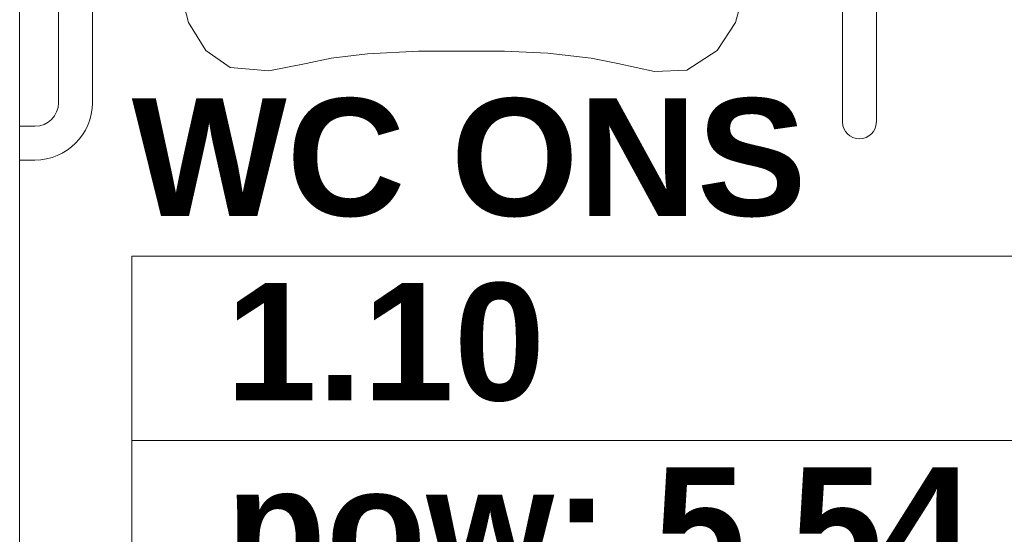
# Model space of a CAD drawing. Header units: millimetres. Extents: x 178516 to 426772, y -178579 to -115871.
# Tile 70 of 256: x 266174 to 267221, y -132151 to -131603. Entities that reach past the tile are written whole.
import ezdxf
from ezdxf.enums import TextEntityAlignment as Align

# ---------------------------------------------------------------- set-up
doc = ezdxf.new("R2010")
doc.units = ezdxf.units.MM
doc.header["$MEASUREMENT"] = 0
doc.layers.get('0').update_dxf_attribs({"color": 252, "lineweight": 5})
for name, color, linetype, lineweight in [('G-IMPT_Nr_pióra__47', 252, 'Continuous', 5), ('Nowe_! NAZWY POM', 252, 'Continuous', 5), ('Nowe_! NAZWY POM_Nr_pióra__19', 252, 'Continuous', 5), ('Nowe_Metryczki pomieszczeń ARCHICADa_Nr_pióra__13', 252, 'Continuous', 5), ('Nowe_Nowe_220(1)-A Ściany zewnętrzne_Nr_pióra__57', 252, 'Continuous', 5), ('P-SANR-FIXT_Nr_pióra__47', 252, 'Continuous', 5)]:
    doc.layers.add(name, color=color, linetype=linetype, lineweight=lineweight)
doc.styles.add('GENERATED_STYLE_2', font='arialbd.ttf')

# ---------------------------------------------------------------- blocks, each defined once
blk = doc.blocks.new('WC ONS_1.10_24', base_point=(266908.5, -131952.8))
at = {"layer": 'Nowe_Metryczki pomieszczeń ARCHICADa_Nr_pióra__13', "color": 7, "linetype": 'Continuous', "lineweight": 13}
for p, q in [((266292.9, -131854.6), (266292.9, -132247.5)), ((266292.9, -131854.6), (267524.1, -131854.6)), ((266292.9, -132051), (267524.1, -132051))]:
    blk.add_line(p, q, dxfattribs=at)
at = {"layer": 'Nowe_Metryczki pomieszczeń ARCHICADa_Nr_pióra__13', "color": 7, "lineweight": 13, "style": 'GENERATED_STYLE_2'}
for tag, p in [('ROOM_NAME', (266292.9, -131686.7)), ('ROOM_NUMBER', (266392.9, -131883.2)), ('ROOM_CALC_AREA', (266392.9, -132079.6))]:
    blk.add_attdef(tag, text='', height=125, dxfattribs=at).set_placement(p, align=Align.TOP_LEFT)
blk = doc.blocks.new('podkład 20251118')
at = {"layer": 'G-IMPT_Nr_pióra__47', "color": 252, "linetype": 'Continuous', "lineweight": 5}
for p, q in [((266353.2, -131605.8), (266322.6, -131485.2)), ((266966.9, -131490), (266935.2, -131605.8)), ((266371.7, -131635.8), (266353.2, -131605.8)), ((266935.2, -131605.8), (266915.5, -131635.8)), ((266397.5, -131653.8), (266371.7, -131635.8)), ((266543.5, -131639.2), (266505.2, -131643.8)), ((266597.9, -131636.5), (266543.5, -131639.2)), ((266644.2, -131636.3), (266597.9, -131636.5)), ((266689.4, -131636.3), (266644.2, -131636.3)), ((266735.5, -131638.5), (266689.4, -131636.3)), ((266781.6, -131643.8), (266735.5, -131638.5)), ((266915.5, -131635.8), (266883.5, -131656.6)), ((266478.3, -131649.6), (266438.7, -131657.3)), ((266505.2, -131643.8), (266478.3, -131649.6)), ((266810.1, -131649.6), (266781.6, -131643.8)), ((266848.9, -131658.1), (266810.1, -131649.6)), ((266438.7, -131657.3), (266397.5, -131653.8)), ((266883.5, -131656.6), (266848.9, -131658.1))]:
    blk.add_line(p, q, dxfattribs=at)
at = {"layer": 'Nowe_! NAZWY POM_Nr_pióra__19', "color": 252, "linetype": 'Continuous', "lineweight": 5}
blk.add_line((266173.7, -130964.5), (266173.7, -134424.5), dxfattribs=at)
at = {"layer": 'Nowe_Nowe_220(1)-A Ściany zewnętrzne_Nr_pióra__57', "color": 252, "linetype": 'Continuous', "lineweight": 5}
blk.add_line((266173.7, -138719.5), (266173.7, -130729.5), dxfattribs=at)
at = {"layer": 'P-SANR-FIXT_Nr_pióra__47', "color": 252, "linetype": 'Continuous', "lineweight": 5}
for p, q in [((267048.9, -131131.7), (267048.9, -131711.7)), ((267084.9, -131131.7), (267084.9, -131711.7)), ((267048.9, -131711.7), (267048.9, -131145.7)), ((267084.9, -131145.7), (267084.9, -131711.7)), ((266215, -131691.3), (266215, -131177.3)), ((266215, -131691.3), (266215, -131177.3)), ((266251, -131177.3), (266251, -131691.3)), ((266251, -131691.3), (266251, -131177.3)), ((267048.9, -131710), (267048.9, -131709.4)), ((267048.9, -131710.4), (267048.9, -131710)), ((267048.9, -131710.3), (267048.9, -131710.7)), ((267048.9, -131710.8), (267048.9, -131710.4)), ((267048.9, -131710.7), (267048.9, -131711)), ((267048.9, -131711.1), (267048.9, -131710.8)), ((267048.9, -131711), (267048.9, -131711.2)), ((267048.9, -131711.2), (267048.9, -131711.1)), ((267048.9, -131711.2), (267048.9, -131711.3)), ((267048.9, -131712), (267048.9, -131712.7)), ((267048.9, -131712.7), (267049, -131713.4)), ((267049, -131713.4), (267049.1, -131714.1)), ((267084.7, -131713.8), (267084.8, -131713.1)), ((267084.8, -131712.4), (267084.9, -131711.7)), ((267084.8, -131713.1), (267084.8, -131712.4)), ((267084.9, -131709.2), (267084.9, -131709.8)), ((267084.9, -131709.8), (267084.9, -131710.3)), ((267084.9, -131710.4), (267084.9, -131710)), ((267084.9, -131710.3), (267084.9, -131710.7)), ((267084.9, -131710.8), (267084.9, -131710.4)), ((267084.9, -131710.7), (267084.9, -131711)), ((267084.9, -131711.1), (267084.9, -131710.8)), ((267084.9, -131711), (267084.9, -131711.2)), ((267084.9, -131711.2), (267084.9, -131711.1)), ((267084.9, -131711.2), (267084.9, -131711.3)), ((266173.7, -131716.3), (266190, -131716.3)), ((266173.7, -131716.3), (266190, -131716.3)), ((266190, -131752.3), (266173.7, -131752.3)), ((266173.7, -131752.3), (266190, -131752.3))]:
    blk.add_line(p, q, dxfattribs=at)
for centre, radius, start in [((266190, -131691.3), 25, 270), ((266190, -131691.3), 61, 270), ((266190, -131691.3), 61, 270), ((266190, -131691.3), 25, 270), ((267066.9, -131711.7), 18, 180), ((267066.9, -131711.7), 18, 180)]:
    blk.add_arc(centre, radius, start, 0, dxfattribs=at)
at = {"layer": 'Nowe_! NAZWY POM', "color": 7, "linetype": 'Continuous', "lineweight": 13}
blk.add_blockref('WC ONS_1.10_24', (266908.5, -131952.8), dxfattribs=at).add_auto_attribs({'ROOM_NAME': 'WC ONS', 'ROOM_NUMBER': '1.10', 'ROOM_CALC_AREA': 'pow: 5,54 m2'})

msp = doc.modelspace()

# ---------------------------------------------------------------- block references
msp.add_blockref('podkład 20251118', (0, 0))

doc.saveas('drawing.dxf')
